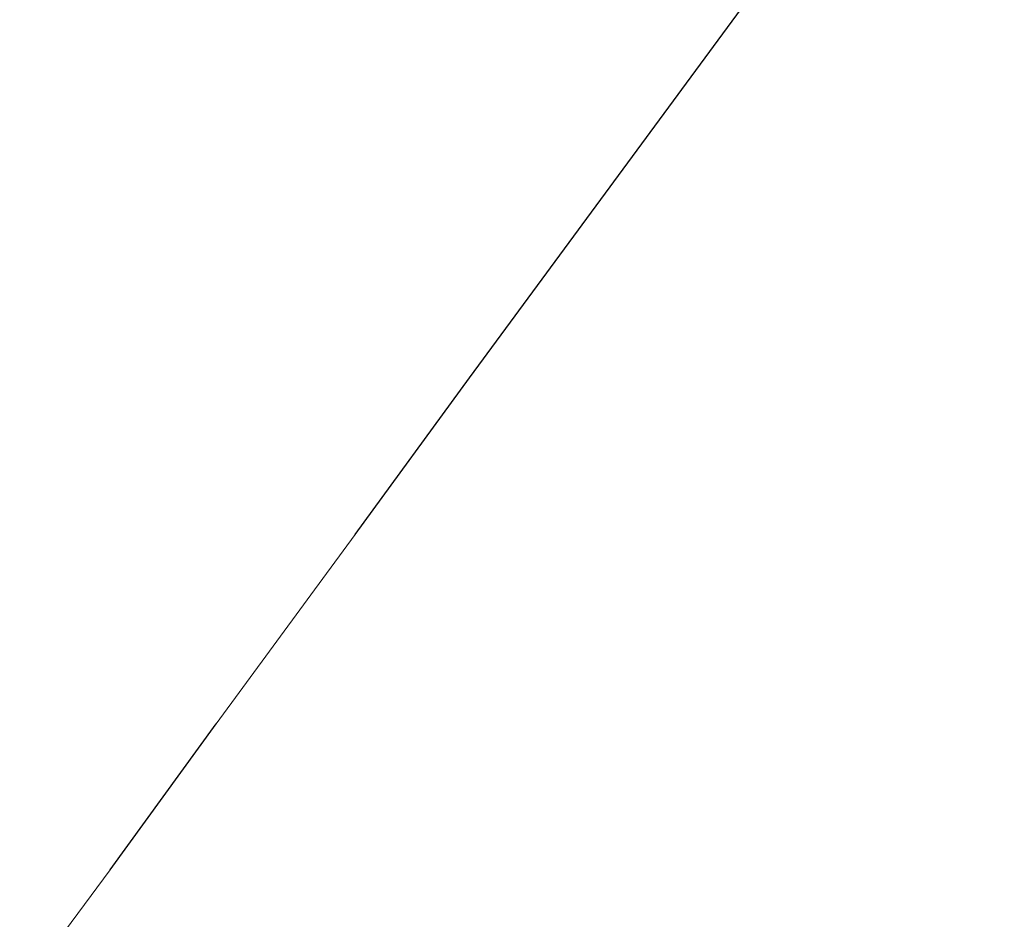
# Model space of a CAD drawing. Header units: metres. Extents: x 135689 to 136157, y 457710 to 458318.
# Tile 4 of 11: x 135806 to 135920, y 457914 to 458017. Entities that reach past the tile are written whole.
import ezdxf

# ---------------------------------------------------------------- set-up
doc = ezdxf.new("R2010")
doc.units = ezdxf.units.M
doc.header["$MEASUREMENT"] = 0
doc.layers.add('INFRA', color=7, linetype='Continuous', lineweight=5)

msp = doc.modelspace()

# ---------------------------------------------------------------- linework, layer by layer
at = {"flags": 128}
for points in [[(135844.91, 457957.82), (135858.1, 457975.86), (135895.1, 458026.15), (135901.52, 458034.74), (135919.68, 458059.06)], [(135816.69, 457919.2), (135828.93, 457936)]]:
    msp.add_lwpolyline(points, dxfattribs=at)
at = {"layer": 'INFRA', "linetype": 'Continuous'}
for points in [[(135839.8, 457950.87), (135844.91, 457957.82)], [(135838.99, 457949.71), (135839.8, 457950.87)], [(135838.99, 457949.71), (135828.93, 457936)], [(135806.29, 457905.14), (135816.69, 457919.2)]]:
    msp.add_lwpolyline(points, dxfattribs=at)

doc.saveas('drawing.dxf')
